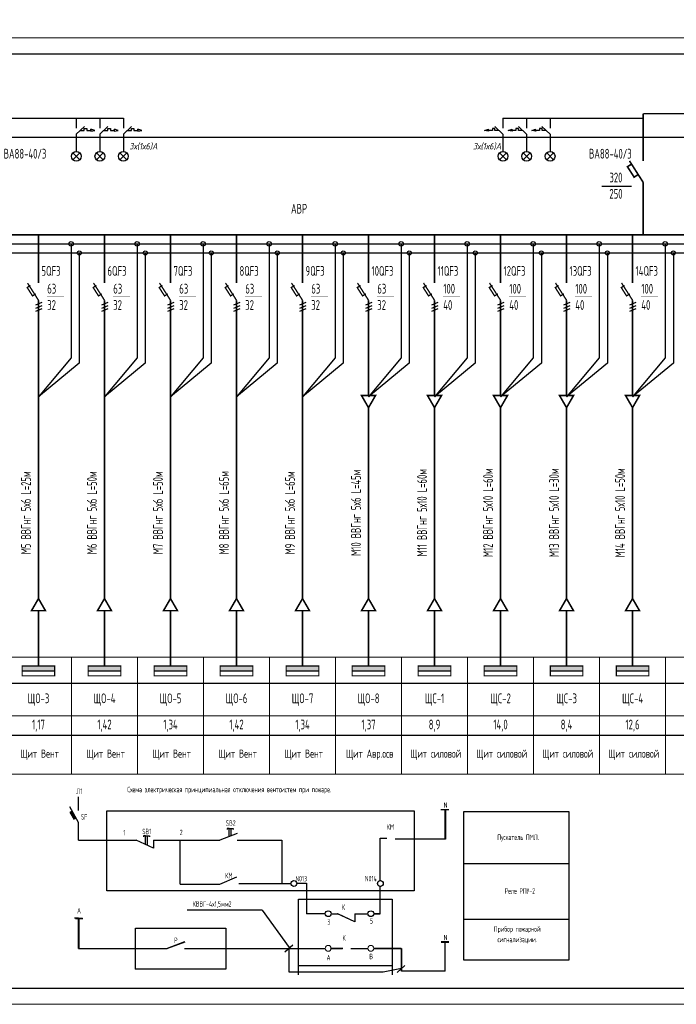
# Model space of a CAD drawing. Header units: millimetres. Extents: x 473009 to 2502882, y 456217 to 1153743.
# Tile 3 of 124: x 554240 to 574425, y 457033 to 487290. Entities that reach past the tile are written whole.
import ezdxf
from ezdxf.enums import TextEntityAlignment as Align

# ---------------------------------------------------------------- set-up
doc = ezdxf.new("R2010")
doc.units = ezdxf.units.MM
for name, color, linetype, lineweight in [('020', 7, 'Continuous', 20), ('STR. Штамп.0', 7, 'Continuous', 20), ('Проектное', 7, 'Continuous', 20), ('разм.АР', 184, 'Continuous', 13), ('Стена', 11, 'Continuous', 40), ('ЭМ', 240, 'Continuous', 20)]:
    doc.layers.add(name, color=color, linetype=linetype, lineweight=lineweight)
for name, color, linetype in [('EKAB', 7, 'Continuous'), ('FORMAT', 150, 'Continuous'), ('формат', 136, 'Continuous')]:
    doc.layers.add(name, color=color, linetype=linetype)
doc.styles.add('SPDS1', font='spds.shx', dxfattribs={"width": 0.8})

# ---------------------------------------------------------------- blocks, each defined once
blk = doc.blocks.new('*U105')
at = {"layer": 'ЭМ', "color": 0, "lineweight": 20, "ltscale": 0.5}
blk.add_lwpolyline([(0, 0), (841, 0), (841, 297), (0, 297)], close=True, dxfattribs=at)
at = {"layer": 'ЭМ', "color": 0, "lineweight": 30, "ltscale": 0.5}
blk.add_lwpolyline([(20, 5), (836, 5), (836, 292), (20, 292)], close=True, dxfattribs=at)
blk = doc.blocks.new('фазы')
at = {"layer": 'Стена', "lineweight": 30, "ltscale": 0.5}
for p, q in [((4052.14, 187.78), (4050.19, 186.95)), ((4052.14, 186.78), (4050.19, 185.95)), ((4052.14, 185.78), (4050.19, 184.95))]:
    blk.add_line(p, q, dxfattribs=at)

msp = doc.modelspace()

# ---------------------------------------------------------------- hatches: boundary and pattern name
msp.add_hatch(color=0).paths.add_polyline_path([(555851.4, 462975.4), (555794.1, 462942.7), (555927.5, 462711.8), (555982.5, 462743.2)])
at = {"layer": '020', "lineweight": 50}
h = msp.add_hatch(color=256, dxfattribs=at)
h.dxf.hatch_style = 1
h.paths.add_polyline_path([(554317.4, 467428), (554317.4, 467278), (555317.4, 467278), (555317.4, 467428)])
h = msp.add_hatch(color=256, dxfattribs=at)
h.dxf.hatch_style = 1
h.paths.add_polyline_path([(556346.5, 467428), (556346.5, 467278), (557346.5, 467278), (557346.5, 467428)])
h = msp.add_hatch(color=256, dxfattribs=at)
h.dxf.hatch_style = 1
h.paths.add_polyline_path([(558375.5, 467428), (558375.5, 467278), (559375.5, 467278), (559375.5, 467428)])
h = msp.add_hatch(color=256, dxfattribs=at)
h.dxf.hatch_style = 1
h.paths.add_polyline_path([(560404.6, 467428), (560404.6, 467278), (561404.6, 467278), (561404.6, 467428)])
h = msp.add_hatch(color=256, dxfattribs=at)
h.dxf.hatch_style = 1
h.paths.add_polyline_path([(562433.7, 467428), (562433.7, 467278), (563433.7, 467278), (563433.7, 467428)])
h = msp.add_hatch(color=256, dxfattribs=at)
h.dxf.hatch_style = 1
h.paths.add_polyline_path([(564462.8, 467428), (564462.8, 467278), (565462.8, 467278), (565462.8, 467428)])
h = msp.add_hatch(color=256, dxfattribs=at)
h.dxf.hatch_style = 1
h.paths.add_polyline_path([(566491.8, 467428), (566491.8, 467278), (567491.8, 467278), (567491.8, 467428)])
h = msp.add_hatch(color=256, dxfattribs=at)
h.dxf.hatch_style = 1
h.paths.add_polyline_path([(568520.9, 467428), (568520.9, 467278), (569520.9, 467278), (569520.9, 467428)])
h = msp.add_hatch(color=256, dxfattribs=at)
h.dxf.hatch_style = 1
h.paths.add_polyline_path([(570550, 467428), (570550, 467278), (571550, 467278), (571550, 467428)])
h = msp.add_hatch(color=256, dxfattribs=at)
h.dxf.hatch_style = 1
h.paths.add_polyline_path([(572579.1, 467428), (572579.1, 467278), (573579.1, 467278), (573579.1, 467428)])

# ---------------------------------------------------------------- linework, layer by layer
at = {"color": 7}
for p, q in [((555979.4, 483768.8), (556230, 484006.2)), ((556104.7, 483887.5), (556225.7, 483887.5)), ((556225.7, 483887.5), (556225.7, 483949.6)), ((556225.7, 483949.6), (556304.8, 483949.6)), ((556304.8, 483949.6), (556304.8, 483887.5)), ((556304.8, 483887.5), (556424.6, 483887.5)), ((556704, 483768.8), (556954.7, 484006.2)), ((556829.4, 483887.5), (556950.3, 483887.5)), ((556950.3, 483887.5), (556950.3, 483949.6)), ((556950.3, 483949.6), (557029.4, 483949.6)), ((557029.4, 483949.6), (557029.4, 483887.5)), ((557029.4, 483887.5), (557149.2, 483887.5)), ((557428.7, 483768.8), (557679.3, 484006.2)), ((557554, 483887.5), (557674.9, 483887.5)), ((557674.9, 483887.5), (557674.9, 483949.6)), ((557674.9, 483949.6), (557754, 483949.6)), ((557754, 483949.6), (557754, 483887.5)), ((557754, 483887.5), (557873.8, 483887.5)), ((568771.4, 483887.5), (568651.6, 483887.5)), ((568850.5, 483949.6), (568771.4, 483949.6)), ((568771.4, 483949.6), (568771.4, 483887.5)), ((569096.8, 483768.8), (568846.1, 484006.2)), ((568850.5, 483887.5), (568850.5, 483949.6)), ((568971.5, 483887.5), (568850.5, 483887.5)), ((569496, 483887.5), (569376.2, 483887.5)), ((569575.1, 483949.6), (569496, 483949.6)), ((569496, 483949.6), (569496, 483887.5)), ((569821.4, 483768.8), (569570.8, 484006.2)), ((569575.1, 483887.5), (569575.1, 483949.6)), ((569696.1, 483887.5), (569575.1, 483887.5)), ((570220.6, 483887.5), (570100.9, 483887.5)), ((570299.7, 483949.6), (570220.6, 483949.6)), ((570220.6, 483949.6), (570220.6, 483887.5)), ((570546, 483768.8), (570295.4, 484006.2)), ((570299.7, 483887.5), (570299.7, 483949.6)), ((570420.7, 483887.5), (570299.7, 483887.5)), ((555979.4, 483768.8), (555979.4, 483242.7)), ((556704, 483768.8), (556704, 483242.7)), ((557428.7, 483768.8), (557428.7, 483242.7)), ((569096.8, 483768.8), (569096.8, 483242.7)), ((569821.4, 483768.8), (569821.4, 483242.7)), ((570546, 483768.8), (570546, 483242.7)), ((555979.4, 483392.7), (555979.4, 483242.7)), ((556704, 483392.7), (556704, 483242.7)), ((557428.7, 483392.7), (557428.7, 483242.7)), ((569096.8, 483392.7), (569096.8, 483242.7)), ((569821.4, 483392.7), (569821.4, 483242.7)), ((570546, 483392.7), (570546, 483242.7)), ((555873.3, 483198.7), (556085.5, 482986.6)), ((555873.3, 482986.6), (556085.5, 483198.7)), ((556598, 483198.7), (556810.1, 482986.6)), ((556598, 482986.6), (556810.1, 483198.7)), ((557322.6, 483198.7), (557534.7, 482986.6)), ((557322.6, 482986.6), (557534.7, 483198.7)), ((568990.7, 483198.7), (569202.8, 482986.6)), ((568990.7, 482986.6), (569202.8, 483198.7)), ((569715.3, 483198.7), (569927.5, 482986.6)), ((569715.3, 482986.6), (569927.5, 483198.7)), ((570439.9, 483198.7), (570652.1, 482986.6)), ((570439.9, 482986.6), (570652.1, 483198.7))]:
    msp.add_line(p, q, dxfattribs=at)
at = {"color": 0}
for p, q in [((556051.9, 462992.6), (556051.9, 463409)), ((556051.3, 462621.3), (555781.9, 463098.5)), ((555794.1, 462942.7), (555852, 462975.8)), ((555927.5, 462711.8), (555794.1, 462942.7)), ((556921.7, 462974.8), (566368, 462974.8)), ((556921.7, 460522.3), (556921.7, 462974.8)), ((556921.7, 462974.8), (566368, 462974.8)), ((556921.7, 462974.8), (566368, 462974.8)), ((556921.7, 462974.8), (566368, 462974.8)), ((566368, 462974.8), (566368, 460522.3)), ((567190, 463015.2), (567412.3, 463015.2)), ((567429.2, 463014), (567192.4, 463014)), ((567429.2, 463014), (567192.4, 463014)), ((567429.2, 463014), (567192.4, 463014)), ((567429.2, 463014), (567192.4, 463014)), ((567314.8, 462120.2), (567314.8, 463014)), ((567314.8, 462120.2), (567314.8, 463014)), ((567314.8, 462120.2), (567314.8, 463014)), ((567314.8, 462120.2), (567314.8, 463014)), ((567327.7, 463000.8), (567327.7, 462112.9)), ((556051.3, 462082), (556051.3, 462621.3)), ((560678.4, 462435.9), (560616.6, 462435.9)), ((560616.6, 462435.9), (560616.6, 462407.6)), ((560678.4, 462435.9), (560616.6, 462435.9)), ((560616.6, 462435.9), (560616.6, 462407.6)), ((560678.4, 462435.9), (560616.6, 462435.9)), ((560616.6, 462435.9), (560616.6, 462407.6)), ((560678.4, 462435.9), (560616.6, 462435.9)), ((560616.6, 462435.9), (560616.6, 462407.6)), ((560672.7, 462435.9), (560803.4, 462435.9)), ((560672.7, 462435.9), (560803.4, 462435.9)), ((560672.7, 462435.9), (560803.4, 462435.9)), ((560672.7, 462435.9), (560803.4, 462435.9)), ((560680.1, 462189.8), (560680.1, 462435.9)), ((560680.1, 462189.8), (560680.1, 462435.9)), ((560680.1, 462189.8), (560680.1, 462435.9)), ((560680.1, 462189.8), (560680.1, 462435.9)), ((560741.7, 462212.8), (560741.7, 462435.9)), ((560741.7, 462212.8), (560741.7, 462435.9)), ((560741.7, 462212.8), (560741.7, 462435.9)), ((560741.7, 462212.8), (560741.7, 462435.9)), ((560803.4, 462435.9), (560803.4, 462407.6)), ((560803.4, 462435.9), (560803.4, 462407.6)), ((560803.4, 462435.9), (560803.4, 462407.6)), ((560803.4, 462435.9), (560803.4, 462407.6)), ((556051.3, 462082), (557819.9, 462082)), ((558354.9, 461826.9), (557819.9, 462082)), ((558045.3, 462206.2), (558045.3, 462177.9)), ((558107, 462206.2), (558045.3, 462206.2)), ((558045.3, 462206.2), (558045.3, 462177.9)), ((558107, 462206.2), (558045.3, 462206.2)), ((558045.3, 462206.2), (558045.3, 462177.9)), ((558107, 462206.2), (558045.3, 462206.2)), ((558045.3, 462206.2), (558045.3, 462177.9)), ((558107, 462206.2), (558045.3, 462206.2)), ((558101.3, 462206.2), (558232.1, 462206.2)), ((558101.3, 462206.2), (558232.1, 462206.2)), ((558101.3, 462206.2), (558232.1, 462206.2)), ((558101.3, 462206.2), (558232.1, 462206.2)), ((558108.7, 461944.3), (558108.7, 462206.2)), ((558108.7, 461944.3), (558108.7, 462206.2)), ((558108.7, 461944.3), (558108.7, 462206.2)), ((558108.7, 461944.3), (558108.7, 462206.2)), ((558170.3, 461914.9), (558170.3, 462206.2)), ((558170.3, 461914.9), (558170.3, 462206.2)), ((558170.3, 461914.9), (558170.3, 462206.2)), ((558170.3, 461914.9), (558170.3, 462206.2)), ((558232.1, 462206.2), (558232.1, 462177.9)), ((558232.1, 462206.2), (558232.1, 462177.9)), ((558232.1, 462206.2), (558232.1, 462177.9)), ((558232.1, 462206.2), (558232.1, 462177.9)), ((558354.9, 462082), (558354.9, 461826.9)), ((558354.9, 462082), (560391.3, 462082)), ((559177.2, 460752.1), (559177.2, 462082)), ((559177.2, 460752.1), (559177.2, 462082)), ((559177.2, 460728.6), (559177.2, 462082)), ((560926.2, 462281.6), (560391.3, 462082)), ((560926.2, 462082), (562296.6, 462082)), ((562296.6, 462082), (562296.6, 460745.7)), ((565320.5, 460835.8), (565320.5, 462138.3)), ((565320.5, 462138.3), (565526.6, 462138.3)), ((565320.5, 460835.8), (565320.5, 462138.3)), ((565320.5, 462138.3), (565526.6, 462138.3)), ((565320.5, 460835.8), (565320.5, 462138.3)), ((565320.5, 462138.3), (565526.6, 462138.3)), ((565320.5, 460835.8), (565320.5, 462138.3)), ((565320.5, 462138.3), (565526.6, 462138.3)), ((565782.4, 462120.2), (567314.8, 462120.2)), ((565782.4, 462120.2), (567314.8, 462120.2)), ((565782.4, 462120.2), (567314.8, 462120.2)), ((565782.4, 462120.2), (567314.8, 462120.2)), ((567327.7, 462112.9), (565806.4, 462112.9)), ((560395.2, 460728.6), (560912.6, 460955.5)), ((566368, 460522.3), (556921.7, 460522.3)), ((559177.2, 460728.6), (560395.2, 460728.6)), ((560980.4, 460745.7), (562579.7, 460745.7)), ((562759.5, 460752.1), (563054, 460752.1)), ((562759.5, 460752.1), (563054, 460752.1)), ((562759.5, 460752.1), (563054, 460752.1)), ((562759.5, 460752.1), (563054, 460752.1)), ((563054, 460752.1), (563054, 459817.2)), ((565320.5, 459817.2), (565320.5, 460656.3)), ((565320.5, 459817.2), (565320.5, 460656.3)), ((562810.4, 460268.2), (565693.2, 460268.2)), ((562810.4, 457935.3), (562810.4, 460268.2)), ((562810.4, 460268.2), (565693.2, 460268.2)), ((562810.4, 457935.3), (562810.4, 460268.2)), ((562810.4, 460268.2), (565693.2, 460268.2)), ((562810.4, 457935.3), (562810.4, 460268.2)), ((562810.4, 460268.2), (565693.2, 460268.2)), ((562810.4, 457935.3), (562810.4, 460268.2)), ((565693.2, 460268.2), (565693.2, 457935.3)), ((565693.2, 460268.2), (565693.2, 457935.3)), ((565693.2, 460268.2), (565693.2, 457935.3)), ((565693.2, 460268.2), (565693.2, 457935.3)), ((561695.1, 459921.6), (559390.5, 459921.6)), ((561695.1, 459921.6), (559390.5, 459921.6)), ((561695.1, 459921.6), (562526.1, 458774.9)), ((561695.1, 459921.6), (562526.1, 458774.9)), ((556051.3, 459680), (555928.8, 459680)), ((556051.3, 459680), (555928.8, 459680)), ((556051.3, 459680), (555928.8, 459680)), ((556051.3, 459680), (555928.8, 459680)), ((555954.5, 459673), (556176.7, 459673)), ((556051.3, 458748.7), (556051.3, 459680)), ((556051.3, 459680), (556173.8, 459680)), ((556051.3, 458748.7), (556051.3, 459680)), ((556051.3, 459680), (556173.8, 459680)), ((556051.3, 458748.7), (556051.3, 459680)), ((556051.3, 459680), (556173.8, 459680)), ((556051.3, 458748.7), (556051.3, 459680)), ((556051.3, 459680), (556173.8, 459680)), ((556057, 459638.8), (556057, 458751)), ((563633.8, 459817.2), (563054, 459817.2)), ((563633.8, 459817.2), (563054, 459817.2)), ((563633.8, 459817.2), (563054, 459817.2)), ((563633.8, 459817.2), (563054, 459817.2)), ((563813.8, 459817.2), (564010.3, 459817.2)), ((563813.8, 459817.2), (564010.3, 459817.2)), ((563813.8, 459817.2), (564010.3, 459817.2)), ((563813.8, 459817.2), (564010.3, 459817.2)), ((563826.1, 459811.5), (564039.6, 459811.5)), ((564545.2, 459567.9), (564010.3, 459817.2)), ((564545.2, 459567.9), (564010.3, 459817.2)), ((564545.2, 459567.9), (564010.3, 459817.2)), ((564544.7, 459569.6), (564023.9, 459812.8)), ((564545.2, 459817.2), (564944, 459817.2)), ((564545.2, 459817.2), (564545.2, 459567.9)), ((564545.2, 459817.2), (564944, 459817.2)), ((564545.2, 459817.2), (564545.2, 459567.9)), ((564545.2, 459817.2), (564944, 459817.2)), ((564545.2, 459817.2), (564545.2, 459567.9)), ((564545.2, 459817.2), (564944, 459817.2)), ((564545.2, 459817.2), (564545.2, 459567.9)), ((564558.1, 459811.5), (564939.4, 459811.5)), ((565124, 459817.2), (565320.5, 459817.2)), ((565124, 459817.2), (565320.5, 459817.2)), ((565124, 459817.2), (565320.5, 459817.2)), ((565124, 459817.2), (565320.5, 459817.2)), ((565124.1, 459822.2), (565320.6, 459822.2)), ((557800.1, 458108.2), (557800.1, 459369)), ((557800.1, 459369), (560571.7, 459369)), ((560571.7, 459369), (560580.2, 459369)), ((560580.2, 459369), (560580.2, 458108.2)), ((556051.3, 458748.7), (558770, 458748.7)), ((556051.3, 458748.7), (558770, 458748.7)), ((556051.3, 458748.7), (558770, 458748.7)), ((556051.3, 458748.7), (558770, 458748.7)), ((556057, 458751), (558757.8, 458751)), ((559305, 458948.2), (558770, 458748.7)), ((559305, 458948.2), (558770, 458748.7)), ((559305, 458948.2), (558770, 458748.7)), ((559305, 458948.2), (558770, 458748.7)), ((558789.5, 458758.8), (559323.6, 458952.8)), ((559305, 458748.7), (559883.8, 458748.7)), ((559305, 458748.7), (559883.8, 458748.7)), ((559305, 458748.7), (559883.8, 458748.7)), ((559305, 458748.7), (559883.8, 458748.7)), ((559339, 458751), (563612.4, 458751)), ((559883.8, 458748.7), (563633.8, 458753.1)), ((559883.8, 458748.7), (563633.8, 458753.1)), ((559883.8, 458748.7), (563633.8, 458753.1)), ((559883.8, 458748.7), (563633.8, 458753.1)), ((562636.8, 458852.3), (562391.8, 458637.2)), ((562636.8, 458852.3), (562391.8, 458637.2)), ((562636.8, 458852.3), (562391.8, 458637.2)), ((562636.8, 458852.3), (562391.8, 458637.2)), ((562526.1, 458021.8), (562526.1, 458774.9)), ((562526.1, 458021.8), (562526.1, 458774.9)), ((562526.1, 458021.8), (562526.1, 458774.9)), ((562526.1, 458021.8), (562526.1, 458774.9)), ((563798.8, 458756.1), (564171.6, 458756.1)), ((563813.8, 458753.5), (564166.3, 458753.5)), ((563813.8, 458753.5), (564166.3, 458753.5)), ((563813.8, 458753.5), (564166.3, 458753.5)), ((563813.8, 458753.5), (564166.3, 458753.5)), ((564422.1, 458753.5), (564944, 458753.5)), ((564422.1, 458753.5), (564944, 458753.5)), ((564422.1, 458753.5), (564944, 458753.5)), ((564422.1, 458753.5), (564944, 458753.5)), ((564425.8, 458747.6), (564942.6, 458747.6)), ((565124, 458753.5), (565973.7, 458753.5)), ((565124, 458753.5), (565973.7, 458753.5)), ((565124, 458753.5), (565973.7, 458753.5)), ((565124, 458753.5), (565973.7, 458753.5)), ((565133.8, 458755.2), (565964.1, 458755.2)), ((565972.6, 458052.7), (565972.6, 458746.7)), ((565973.7, 458753.5), (565973.7, 458057.3)), ((565973.7, 458753.5), (565973.7, 458057.3)), ((565973.7, 458753.5), (565973.7, 458057.3)), ((565973.7, 458753.5), (565973.7, 458057.3)), ((567429.2, 458951.1), (567192.4, 458951.1)), ((567429.2, 458951.1), (567192.4, 458951.1)), ((567429.2, 458951.1), (567192.4, 458951.1)), ((567429.2, 458951.1), (567192.4, 458951.1)), ((567192.6, 458941.3), (567429.9, 458941.3)), ((567311.3, 458941.3), (567311.3, 458052.7)), ((567314.8, 458057.3), (567314.8, 458951.1)), ((567314.8, 458057.3), (567314.8, 458951.1)), ((567314.8, 458057.3), (567314.8, 458951.1)), ((567314.8, 458057.3), (567314.8, 458951.1)), ((560580.2, 458108.2), (557787.1, 458108.2)), ((565693.2, 458215.7), (562810.4, 458215.7)), ((565693.2, 458215.7), (562810.4, 458215.7)), ((565693.2, 458215.7), (562810.4, 458215.7)), ((565693.2, 458215.7), (562810.4, 458215.7)), ((565973.7, 458132.5), (565408.8, 458021.8)), ((565973.7, 458132.5), (565408.8, 458021.8)), ((565973.7, 458132.5), (565408.8, 458021.8)), ((565973.7, 458132.5), (565408.8, 458021.8)), ((566084.4, 458229.7), (565839.4, 458014.5)), ((566084.4, 458229.7), (565839.4, 458014.5)), ((566084.4, 458229.7), (565839.4, 458014.5)), ((566084.4, 458229.7), (565839.4, 458014.5)), ((565408.8, 458021.8), (562526.1, 458021.8)), ((565408.8, 458021.8), (562526.1, 458021.8)), ((565408.8, 458021.8), (562526.1, 458021.8)), ((565408.8, 458021.8), (562526.1, 458021.8)), ((567311.3, 458052.7), (565972.6, 458052.7)), ((565973.7, 458057.3), (567314.8, 458057.3)), ((565973.7, 458057.3), (567314.8, 458057.3)), ((565973.7, 458057.3), (567314.8, 458057.3)), ((565973.7, 458057.3), (567314.8, 458057.3))]:
    msp.add_line(p, q, dxfattribs=at)
at = {"color": 0, "ltscale": 300}
msp.add_line((567882.2, 462943.2), (567882.2, 458397.8), dxfattribs=at)
at = {"color": 0, "lineweight": -3, "ltscale": 300}
for p, q in [((571132.2, 462943.2), (567882.2, 462943.2)), ((571132.2, 458397.8), (571132.2, 462943.2)), ((571132.2, 461348.9), (567882.2, 461348.9)), ((571132.2, 461348.9), (567882.2, 461348.9)), ((571132.2, 461348.9), (567882.2, 461348.9)), ((571132.2, 461348.9), (567882.2, 461348.9)), ((571132.2, 459638.4), (567882.2, 459638.4)), ((571132.2, 459638.4), (567882.2, 459638.4)), ((571132.2, 459638.4), (567882.2, 459638.4)), ((571132.2, 459638.4), (567882.2, 459638.4)), ((567882.2, 458397.8), (571132.2, 458397.8)), ((567882.2, 458397.8), (571132.2, 458397.8)), ((567882.2, 458397.8), (571132.2, 458397.8)), ((567882.2, 458397.8), (571132.2, 458397.8))]:
    msp.add_line(p, q, dxfattribs=at)
at = {"color": 7}
for centre in [(555979.4, 483092.7), (556704, 483092.7), (557428.7, 483092.7), (569096.8, 483092.7), (569821.4, 483092.7), (570546, 483092.7)]:
    msp.add_circle(centre, 150, dxfattribs=at)
at = {"color": 0}
for centre in [(562669.7, 460746.1), (565327.3, 460746.1), (563723.8, 459817.2), (563723.8, 459817.2), (563723.8, 459817.2), (563723.8, 459817.2), (565034, 459817.2), (565034, 459817.2), (565034, 459817.2), (565034, 459817.2), (565034, 459817.2), (565034, 459817.2), (565034, 459817.2), (565034, 459817.2)]:
    msp.add_circle(centre, 90, dxfattribs=at)
at = {"layer": 'EKAB', "color": 7}
for p, q in [((556424.6, 483891.4), (556424.1, 483860.9)), ((556424.1, 483860.9), (556545.4, 483889.2)), ((556424.6, 483891.1), (556425.4, 483921.5)), ((556545.4, 483889.2), (556425.4, 483921.5)), ((557149.2, 483891.4), (557148.7, 483860.9)), ((557148.7, 483860.9), (557270, 483889.2)), ((557149.2, 483891.1), (557150.1, 483921.5)), ((557270, 483889.2), (557150.1, 483921.5)), ((557873.9, 483891.4), (557873.3, 483860.9)), ((557873.3, 483860.9), (557994.6, 483889.2)), ((557873.9, 483891.1), (557874.7, 483921.5)), ((557994.6, 483889.2), (557874.7, 483921.5)), ((568530.8, 483889.2), (568650.7, 483921.5)), ((568652.1, 483860.9), (568530.8, 483889.2)), ((568651.6, 483891.1), (568650.7, 483921.5)), ((568651.6, 483891.4), (568652.1, 483860.9)), ((569255.4, 483889.2), (569375.4, 483921.5)), ((569376.7, 483860.9), (569255.4, 483889.2)), ((569376.2, 483891.1), (569375.4, 483921.5)), ((569376.2, 483891.4), (569376.7, 483860.9)), ((569980.1, 483889.2), (570100, 483921.5)), ((570101.4, 483860.9), (569980.1, 483889.2)), ((570100.8, 483891.1), (570100, 483921.5)), ((570100.8, 483891.4), (570101.4, 483860.9))]:
    msp.add_line(p, q, dxfattribs=at)
at = {"layer": 'FORMAT', "color": 0, "lineweight": 25, "ltscale": 2}
for p, q in [((553117.3, 484267.7), (557428.7, 484267.7)), ((555979.4, 484267.7), (555979.4, 483954.7)), ((556704, 484267.7), (556704, 483954.7)), ((557428.7, 484267.7), (557428.7, 483954.7)), ((569096.8, 484267.7), (569096.8, 483954.7)), ((569096.8, 484267.7), (573408.1, 484267.7)), ((569821.4, 484267.7), (569821.4, 483954.7)), ((570546, 484267.7), (570546, 483954.7)), ((572138.9, 482171), (573044.5, 482171)), ((545950.3, 480398.8), (587269.4, 480398.8)), ((555820.8, 480398.8), (555820.8, 476895.3)), ((557849.9, 480398.8), (557849.9, 476895.3)), ((559879, 480398.8), (559879, 476895.3)), ((561908, 480398.8), (561908, 476895.3)), ((563937.1, 480398.8), (563937.1, 476895.3)), ((565966.2, 480398.8), (565966.2, 476895.3)), ((567995.3, 480398.8), (567995.3, 476895.3)), ((570024.3, 480398.8), (570024.3, 476895.3)), ((572053.4, 480398.8), (572053.4, 476895.3)), ((574082.5, 480398.8), (574082.5, 476895.3)), ((545950.3, 480121.7), (587269.4, 480121.7)), ((556071.9, 480121.7), (556071.9, 476736.6)), ((558101, 480121.7), (558101, 476736.6)), ((560130.1, 480121.7), (560130.1, 476736.6)), ((562159.2, 480121.7), (562159.2, 476736.6)), ((564188.2, 480121.7), (564188.2, 476736.6)), ((566217.3, 480121.7), (566217.3, 476736.6)), ((568246.4, 480121.7), (568246.4, 476736.6)), ((570275.5, 480121.7), (570275.5, 476736.6)), ((572304.5, 480121.7), (572304.5, 476736.6)), ((574333.6, 480121.7), (574333.6, 476736.6)), ((555820.8, 476895.3), (554815.9, 475705.9)), ((557849.9, 476895.3), (556845, 475705.9)), ((559879, 476895.3), (558874.1, 475705.9)), ((561908, 476895.3), (560903.2, 475705.9)), ((563937.1, 476895.3), (562932.2, 475705.9)), ((565966.2, 476895.3), (564961.3, 475705.9)), ((567995.3, 476895.3), (566990.4, 475705.9)), ((570024.3, 476895.3), (569019.5, 475705.9)), ((572053.4, 476895.3), (571048.5, 475705.9)), ((574082.5, 476895.3), (573077.6, 475705.9)), ((556071.9, 476736.6), (554815.9, 475705.9)), ((558101, 476736.6), (556845, 475705.9)), ((560130.1, 476736.6), (558874.1, 475705.9)), ((562159.2, 476736.6), (560903.2, 475705.9)), ((564188.2, 476736.6), (562932.2, 475705.9)), ((566217.3, 476736.6), (564961.3, 475705.9)), ((568246.4, 476736.6), (566990.4, 475705.9)), ((570275.5, 476736.6), (569019.5, 475705.9)), ((572304.5, 476736.6), (571048.5, 475705.9)), ((574333.6, 476736.6), (573077.6, 475705.9))]:
    msp.add_line(p, q, dxfattribs=at)
for points, const_width in [([(573408.1, 484403.4), (573408.1, 482947)], 50), ([(577172.8, 484403.4), (573408.1, 484403.4)], 40), ([(599486.1, 483379.3), (599486.1, 483675.2), (553117.3, 483675.2)], 50), ([(573409.1, 482287.6), (572984.2, 482952)], 50), ([(573047.9, 482852.5), (572922.5, 482772.2), (573127.8, 482451.1), (573253.3, 482531.3)], 50), ([(573408.1, 482289.3), (573408.1, 480675.9)], 50), ([(545950.3, 480675.9), (587206.7, 480675.9)], 50), ([(554819.9, 480675.9), (554819.9, 479196.6)], 50), ([(556848.9, 480675.9), (556848.9, 479196.6)], 50), ([(558878, 480675.9), (558878, 479196.6)], 50), ([(560907.1, 480675.9), (560907.1, 479196.6)], 50), ([(562936.2, 480675.9), (562936.2, 479196.6)], 50), ([(564965.2, 480675.9), (564965.2, 479196.6)], 50), ([(566994.3, 480675.9), (566994.3, 479196.6)], 50), ([(569023.4, 480675.9), (569023.4, 479196.6)], 50), ([(571052.5, 480675.9), (571052.5, 479196.6)], 50), ([(573081.5, 480675.9), (573081.5, 479196.6)], 50), ([(554570.9, 479123.2), (554470.5, 479059), (554634.8, 478802.1), (554735.2, 478866.3)], 40), ([(554820.2, 478665.1), (554480.3, 479196.6)], 40), ([(556600, 479123.2), (556499.6, 479059), (556663.9, 478802.1), (556764.3, 478866.3)], 40), ([(556847.9, 478667.6), (556508, 479199.1)], 40), ([(558629, 479123.2), (558528.7, 479059), (558693, 478802.1), (558793.3, 478866.3)], 40), ([(558877, 478667.6), (558537, 479199.1)], 40), ([(560658.1, 479123.2), (560557.7, 479059), (560722, 478802.1), (560822.4, 478866.3)], 40), ([(560906, 478667.6), (560566.1, 479199.1)], 40), ([(562687.2, 479123.2), (562586.8, 479059), (562751.1, 478802.1), (562851.5, 478866.3)], 40), ([(562935.1, 478667.6), (562595.2, 479199.1)], 40), ([(564716.3, 479123.2), (564615.9, 479059), (564780.2, 478802.1), (564880.6, 478866.3)], 40), ([(564964.2, 478667.6), (564624.3, 479199.1)], 40), ([(566745.3, 479123.2), (566645, 479059), (566809.3, 478802.1), (566909.6, 478866.3)], 40), ([(566993.3, 478667.6), (566653.3, 479199.1)], 40), ([(568774.4, 479123.2), (568674, 479059), (568838.3, 478802.1), (568938.7, 478866.3)], 40), ([(569022.3, 478667.6), (568682.4, 479199.1)], 40), ([(570803.5, 479123.2), (570703.1, 479059), (570867.4, 478802.1), (570967.8, 478866.3)], 40), ([(571051.4, 478667.6), (570711.5, 479199.1)], 40), ([(572832.6, 479123.2), (572732.2, 479059), (572896.5, 478802.1), (572996.9, 478866.3)], 40), ([(573080.5, 478667.6), (572740.6, 479199.1)], 40), ([(555075.1, 478771.7), (555603.2, 478771.7)], 10), ([(557104.2, 478771.7), (557632.3, 478771.7)], 10), ([(559133.2, 478771.7), (559661.4, 478771.7)], 10), ([(561162.3, 478771.7), (561690.5, 478771.7)], 10), ([(563191.4, 478771.7), (563719.5, 478771.7)], 10), ([(565220.5, 478771.7), (565748.6, 478771.7)], 10), ([(567249.5, 478771.7), (567777.7, 478771.7)], 10), ([(569278.6, 478771.7), (569806.8, 478771.7)], 10), ([(571307.7, 478771.7), (571835.8, 478771.7)], 10), ([(573336.8, 478771.7), (573864.9, 478771.7)], 10)]:
    msp.add_lwpolyline(points, dxfattribs=dict(at, const_width=const_width))
at = {"layer": 'FORMAT', "color": 7, "lineweight": 25, "ltscale": 2, "const_width": 50}
for points in [[(554818.8, 478667.3), (554818.8, 469498.2)], [(556846.5, 478669.8), (556846.5, 469500.7)], [(558875.5, 478669.8), (558875.5, 469500.7)], [(560904.6, 478669.8), (560904.6, 469500.7)], [(562933.7, 478669.8), (562933.7, 469500.7)], [(564962.8, 478669.8), (564962.8, 475735)], [(566991.8, 478669.8), (566991.8, 475735)], [(569020.9, 478669.8), (569020.9, 475735)], [(571050, 478669.8), (571050, 475735)], [(573079.1, 478669.8), (573079.1, 475735)], [(564962.8, 475368.8), (564962.8, 469500.7)], [(566991.8, 475368.8), (566991.8, 469500.7)], [(569020.9, 475368.8), (569020.9, 469500.7)], [(571050, 475368.8), (571050, 469500.7)], [(573079.1, 475368.8), (573079.1, 469500.7)], [(554818.8, 474377.3), (554818.8, 469498.2)], [(556846.5, 474379.8), (556846.5, 469500.7)], [(558875.5, 474379.8), (558875.5, 469500.7)], [(560904.6, 474379.8), (560904.6, 469500.7)], [(562933.7, 474379.8), (562933.7, 469500.7)], [(554817.4, 469129.3), (554817.4, 467428)], [(556846.5, 469129.3), (556846.5, 467428)], [(558875.5, 469129.3), (558875.5, 467428)], [(560904.6, 469129.3), (560904.6, 467428)], [(562933.7, 469129.3), (562933.7, 467428)], [(564962.8, 469129.3), (564962.8, 467428)], [(566991.8, 469129.3), (566991.8, 467428)], [(569020.9, 469129.3), (569020.9, 467428)], [(571050, 469129.3), (571050, 467428)], [(573079.1, 469129.3), (573079.1, 467428)]]:
    msp.add_lwpolyline(points, dxfattribs=at)
at = {"layer": 'FORMAT', "color": 0, "lineweight": 25, "ltscale": 2, "const_width": 50}
for points in [[(564962.8, 475368.8), (565177.2, 475740.1), (564748.3, 475740.1)], [(566991.8, 475368.8), (567206.2, 475740.1), (566777.4, 475740.1)], [(569020.9, 475368.8), (569235.3, 475740.1), (568806.5, 475740.1)], [(571050, 475368.8), (571264.4, 475740.1), (570835.6, 475740.1)], [(573079.1, 475368.8), (573293.5, 475740.1), (572864.6, 475740.1)], [(554817.4, 469500.7), (554603, 469129.3), (555031.8, 469129.3)], [(556846.5, 469500.7), (556632, 469129.3), (557060.9, 469129.3)], [(558875.5, 469500.7), (558661.1, 469129.3), (559089.9, 469129.3)], [(560904.6, 469500.7), (560690.2, 469129.3), (561119, 469129.3)], [(562933.7, 469500.7), (562719.3, 469129.3), (563148.1, 469129.3)], [(564962.8, 469500.7), (564748.3, 469129.3), (565177.2, 469129.3)], [(566991.8, 469500.7), (566777.4, 469129.3), (567206.2, 469129.3)], [(569020.9, 469500.7), (568806.5, 469129.3), (569235.3, 469129.3)], [(571050, 469500.7), (570835.6, 469129.3), (571264.4, 469129.3)], [(573079.1, 469500.7), (572864.6, 469129.3), (573293.5, 469129.3)]]:
    msp.add_lwpolyline(points, close=True, dxfattribs=at)
at = {"layer": 'FORMAT', "color": 0, "lineweight": 25, "ltscale": 2}
for centre, radius in [((555820.8, 480401), 68.8), ((556071.9, 480123.9), 61.1), ((557849.9, 480401), 68.8), ((558101, 480123.9), 61.1), ((559879, 480401), 68.8), ((560130.1, 480123.9), 61.1), ((561908, 480401), 68.8), ((562159.2, 480123.9), 61.1), ((563937.1, 480401), 68.8), ((564188.2, 480123.9), 61.1), ((565966.2, 480401), 68.8), ((566217.3, 480123.9), 61.1), ((567995.3, 480401), 68.8), ((568246.4, 480123.9), 61.1), ((570024.3, 480401), 68.8), ((570275.5, 480123.9), 61.1), ((572053.4, 480401), 68.8), ((572304.5, 480123.9), 61.1), ((574082.5, 480401), 68.8), ((574333.6, 480123.9), 61.1)]:
    msp.add_circle(centre, radius, dxfattribs=at)
at = {"layer": 'STR. Штамп.0', "color": 0}
for centre in [(563723.8, 458753.5), (563723.8, 458753.5), (563723.8, 458753.5), (563723.8, 458753.5), (565034, 458753.5), (565034, 458753.5), (565034, 458753.5), (565034, 458753.5), (565034, 458753.5), (565034, 458753.5), (565034, 458753.5), (565034, 458753.5)]:
    msp.add_circle(centre, 90, dxfattribs=at)
at = {"layer": 'Проектное', "color": 0, "lineweight": 25, "ltscale": 2, "const_width": 35}
for points in [[(538982.4, 464106.7), (582414.1, 464106.7), (582414.1, 467702.9), (538982.4, 467702.9)], [(555831.9, 464106.7), (555831.9, 467702.9)], [(557861, 464106.7), (557861, 467702.9)], [(559890.1, 464106.7), (559890.1, 467702.9)], [(561919.1, 464106.7), (561919.1, 467702.9)], [(563948.2, 464106.7), (563948.2, 467702.9)], [(565977.3, 464106.7), (565977.3, 467702.9)], [(565977.3, 464106.7), (565977.3, 467702.9)], [(568006.4, 464106.7), (568006.4, 467702.9)], [(568006.4, 464106.7), (568006.4, 467702.9)], [(570035.4, 464106.7), (570035.4, 467702.9)], [(570035.4, 464106.7), (570035.4, 467702.9)], [(572064.5, 464106.7), (572064.5, 467702.9)], [(574093.6, 464106.7), (574093.6, 467702.9)], [(538967.1, 466895.2), (586472.2, 466895.2)], [(538967.1, 465895.2), (586472.2, 465895.2)], [(538967.1, 465299.1), (586472.2, 465299.1)]]:
    msp.add_lwpolyline(points, dxfattribs=at)
at = {"layer": 'разм.АР', "color": 0, "ltscale": 2, "const_width": 35}
for points in [[(555317.4, 467428), (555317.4, 467128), (554317.4, 467128), (554317.4, 467428)], [(557346.5, 467428), (557346.5, 467128), (556346.5, 467128), (556346.5, 467428)], [(559375.5, 467428), (559375.5, 467128), (558375.5, 467128), (558375.5, 467428)], [(561404.6, 467428), (561404.6, 467128), (560404.6, 467128), (560404.6, 467428)], [(563433.7, 467428), (563433.7, 467128), (562433.7, 467128), (562433.7, 467428)], [(565462.8, 467428), (565462.8, 467128), (564462.8, 467128), (564462.8, 467428)], [(567491.8, 467428), (567491.8, 467128), (566491.8, 467128), (566491.8, 467428)], [(569520.9, 467428), (569520.9, 467128), (568520.9, 467128), (568520.9, 467428)], [(571550, 467428), (571550, 467128), (570550, 467128), (570550, 467428)], [(573579.1, 467428), (573579.1, 467128), (572579.1, 467128), (572579.1, 467428)]]:
    msp.add_lwpolyline(points, close=True, dxfattribs=at)
for points in [[(555317.4, 467278), (554317.4, 467278)], [(557346.5, 467278), (556346.5, 467278)], [(559375.5, 467278), (558375.5, 467278)], [(561404.6, 467278), (560404.6, 467278)], [(563433.7, 467278), (562433.7, 467278)], [(565462.8, 467278), (564462.8, 467278)], [(567491.8, 467278), (566491.8, 467278)], [(569520.9, 467278), (568520.9, 467278)], [(571550, 467278), (570550, 467278)], [(573579.1, 467278), (572579.1, 467278)]]:
    msp.add_lwpolyline(points, dxfattribs=at)

# ---------------------------------------------------------------- block references
at = {"layer": 'Стена', "color": 0, "lineweight": 25, "xscale": 100, "yscale": 100, "zscale": 100}
for p in [(149703.4, 459823.8), (151732.5, 459823.8), (153761.5, 459823.8), (155790.6, 459823.8), (157819.7, 459823.8), (159848.8, 459823.8), (161877.8, 459823.8), (163906.9, 459823.8), (165936, 459823.8), (167965.1, 459823.8)]:
    msp.add_blockref('фазы', p, dxfattribs=at)
at = {"layer": 'формат', "color": 0, "xscale": 100, "yscale": 100, "zscale": 100}
msp.add_blockref('*U105', (534012.4, 457033.4), dxfattribs=at)

# ---------------------------------------------------------------- texts
at = {"color": 0, "style": 'SPDS1', "width": 0.8}
for s, height, p in [('Л1', 166.67, (555982, 463580.8)), ('SF', 166.67, (556120.2, 462794.5)), ('SB2', 166.67, (560576.1, 462601.7)), ('SB1', 166.67, (558007.2, 462344.2)), ('2', 166.7, (559159.3, 462315.1)), ('КМ', 166.67, (565523.2, 462484.3)), ('КМ', 166.67, (560556.7, 460991.7)), ('Р', 166.7, (558986.7, 458999.2))]:
    msp.add_text(s, height=height, dxfattribs=at).set_placement(p, align=Align.MIDDLE_LEFT)
msp.add_text('КВВГ-4х1,5мм2', height=166.667, dxfattribs=at).set_placement((559559.3, 460034.7))
at = {"color": 7, "ltscale": 2, "insert": (513015.9, 476034.8), "char_height": 250, "width": 17719.705, "attachment_point": 4, "line_spacing_factor": 1.44, "style": 'SPDS1'}
msp.add_mtext('\\pi7954.85267;{\\L\\C256;Общие данные\\P\\pi0;\\l    1.Настоящий проект электроосвещения и электрооборудования здания выполнен на основании следующих исходных данных разделов: АР, ОВ, ОС, ТХ. \\PВРУ-1- Ру =116,2кВт; \\P             Рр =98,7кВт.\\P    2.Проектом предусмотрено рабочее (общее, местное) ремонтное и аварийное освещение.\\P    3.Общее рабочее освещение предусматривается стационарными светодиодными светильниками. Выбор типа светильников производился в соответствии с назначением помещений, характеристикой среды и требованиями архитектурного оформления.\\P   4.Освещенность помещений принята согласно нормам и правилам КМК2.01.05-98.\\P   5.Управление рабочим освещением осуществляется выключателями, установленными по месту в помещениях .\\P   6.Аварийное освещение предусматривается по линиям проходов и выходов из здания. Светильники аварийного освещения выделяются из числа светильников общего рабочего освещения и питаются от сети аварийного освещения.\\P   7.Включение светильников общего и аварийного освещения раздельное.\\P  8.Групповая осветительная сеть выполняется кабелем марки ВВГнг-0,66  в ПВХ гофротрубе за подвесным потолком, в плитах перекрытий.   \\P     9.Силовыми электроприемниками являются  технологическое,  сантехническое оборудование. Номинальная мощность установленных электроприемников принята в соответствии с заданиями технологической, вентиляционной частей проекта. \\PРасчетная мощность силовых электроприемников определена методом коэффициентов спроса по характерным группам электроприемников (на основании рекомендаций КМК). . Отключение общей вентиляции при пожаре осуществляется поступлением сигнала на магнитный пускатель "МП".\\P     10.Силовая распределительная сеть выполняется кабелем ВВГнг, проложенная за подвесным потолком в ПВХ гофротрубе и скрыто в ПВХ трубе под слоем штукатурки. \\P     11.Силовые распределительные пункты приняты с автоматическими выключателями на отходящих линиях. Щиты принять навесными. В качестве главного распределительного щита принята панель ПР. Магистральные сети выполняются кабелем марки ВВГнг, проложенные в гофрированных трубах ПВХ, на скобах.\\P    12.Для защиты от поражения электрическим током предусматривается следующие виды заземления :\\P     Заземление всех корпусов электроприемников выполняется в однофазной сети третьим  заземляющим проводом,в трехфазной-пятым заземляющим проводом.\\PВ проекте принята система заземления TN-S. Ввод в здание должен быть предусмотрен пятижильным кабелем. Пятая жила соединяется с заземленной нейтралью источника.\\P    13. Опасные зоны на объекте отсутствуют\\C5;.\\P    }14. {\\C256;Монтаж выполнить в соответствии с ПУЭ и КМК3.05.06-97.}', dxfattribs=at)
at = {"color": 7, "char_height": 200, "width": 1045.924, "attachment_point": 1, "style": 'SPDS1'}
for insert in [(557610.1, 483503.5), (568173.9, 483503.5)]:
    msp.add_mtext('{\\fISOCPEUR|b0|i1|c204|p34;3х(1х6)А}', dxfattribs=dict(at, insert=insert))
at = {"color": 0, "lineweight": 25, "ltscale": 100, "char_height": 300, "attachment_point": 5, "style": 'SPDS1'}
for s, insert, width in [('ВА88-40/3', (554404.4, 483171.7), 2118.366), ('ВА88-40/3', (572397.4, 483171.7), 2118.366), ('ЩO-3', (554818.5, 466395.2), 2029.075), ('ЩO-4', (556847.6, 466395.2), 2029.075), ('ЩO-5', (558876.7, 466395.2), 2029.075), ('ЩO-6', (560905.7, 466395.2), 2029.075), ('ЩO-7', (562934.8, 466395.2), 2029.075), ('ЩO-8', (564963.9, 466395.2), 2029.075), ('ЩC-1', (566993, 466395.2), 2029.075), ('ЩC-2', (569022, 466395.2), 2029.075), ('ЩC-3', (571051.1, 466395.2), 2029.075), ('ЩC-4', (573080.2, 466395.2), 2029.075), ('1,17', (554817.4, 465597.1), 2029.075), ('1,42', (556846.5, 465597.1), 2029.075), ('1,34', (558875.5, 465597.1), 2029.075), ('1,42', (560904.6, 465597.1), 2029.075), ('1,34', (562933.7, 465597.1), 2029.075), ('1,37', (564962.8, 465597.1), 2029.075), ('8,9', (566991.8, 465597.1), 2029.075), ('14,0', (569020.9, 465597.1), 2029.075), ('8,4', (571050, 465597.1), 2029.075), ('12,6', (573079.1, 465597.1), 2029.075)]:
    msp.add_mtext(s, dxfattribs=dict(at, insert=insert, width=width))
at = {"color": 1, "lineweight": 25, "ltscale": 100, "attachment_point": 5, "style": 'SPDS1'}
for s, insert, char_height, width in [('320\\P250', (572569, 482190.4), 300, 388.472), ('АВР', (562827.3, 481480.4), 300, 388.472), ('{\\C0;Щит Bент}', (554852.8, 464702.9), 250, 1958.225), ('{\\C0;Щит Bент}', (556881.9, 464702.9), 250, 1958.225), ('{\\C0;Щит Bент}', (558911, 464702.9), 250, 1958.225), ('{\\C0;Щит Bент}', (560940, 464702.9), 250, 1958.225), ('{\\C0;Щит Bент}', (562969.1, 464702.9), 250, 1958.225), ('{\\C0;Щит Авр.осв}', (564998.2, 464702.9), 250, 1958.225), ('{\\C0;Щит силовой}', (567027.3, 464702.9), 250, 1958.225), ('{\\C0;Щит силовой}', (569056.3, 464702.9), 250, 1958.225), ('{\\C0;Щит силовой}', (571085.4, 464702.9), 250, 1958.225), ('{\\C0;Щит силовой}', (573114.5, 464702.9), 250, 1958.225)]:
    msp.add_mtext(s, dxfattribs=dict(at, insert=insert, char_height=char_height, width=width))
at = {"layer": 'FORMAT', "color": 0, "lineweight": 25, "ltscale": 2, "char_height": 300, "width": 1616.006, "attachment_point": 1, "style": 'SPDS1'}
for s, insert in [('5QF3', (554910.7, 479719.3)), ('6QF3', (556939.7, 479719.3)), ('7QF3', (558968.8, 479719.3)), ('8QF3', (560997.9, 479719.3)), ('9QF3', (563027, 479719.3)), ('10QF3', (565056, 479719.3)), ('11QF3', (567085.1, 479719.3)), ('12QF3', (569114.2, 479719.3)), ('13QF3', (571143.3, 479719.3)), ('14QF3', (573172.3, 479719.3)), ('63\\P32', (555086.8, 479173.6)), ('63\\P32', (557115.9, 479173.6)), ('63\\P32', (559144.9, 479173.6)), ('63\\P32', (561174, 479173.6)), ('63\\P32', (563203.1, 479173.6)), ('63\\P32', (565232.2, 479173.6)), ('100\\P40', (567261.2, 479173.6)), ('100\\P40', (569290.3, 479173.6)), ('100\\P40', (571319.4, 479173.6)), ('100\\P40', (573348.5, 479173.6))]:
    msp.add_mtext(s, dxfattribs=dict(at, insert=insert))
at = {"layer": 'FORMAT', "color": 0, "lineweight": 25, "ltscale": 2, "char_height": 300, "width": 5767.246, "attachment_point": 2, "rotation": 90, "line_spacing_factor": 1.44, "style": 'SPDS1'}
for s, insert in [('М10 ВВГнг 5х6 L=45м', (564428.2, 472135.5)), ('М11 ВВГнг 5х10 L=60м', (566457.3, 472135.5)), ('М12 ВВГнг 5х10 L=60м', (568486.4, 472135.5)), ('М13 ВВГнг 5х10 L=30м', (570515.5, 472135.5)), ('М14 ВВГнг 5х10 L=50м', (572544.5, 472135.5)), ('М5 ВВГнг 5х6 L=25м', (554282.8, 472135.5)), ('М6 ВВГнг 5х6 L=50м', (556311.9, 472135.5)), ('М7 ВВГнг 5х6 L=50м', (558341, 472135.5)), ('М8 ВВГнг 5х6 L=65м', (560370.1, 472135.5)), ('М9 ВВГнг 5х6 L=65м', (562399.1, 472135.5))]:
    msp.add_mtext(s, dxfattribs=dict(at, insert=insert))
at = {"layer": 'STR. Штамп.0', "color": 0, "style": 'SPDS1', "width": 0.8}
msp.add_text('Схема электрическая принципиальная отключения вентсистем при пожаре.', height=166.667, dxfattribs=at).set_placement((557549.2, 463550.6))
for s, height, p in [('N', 166.7, (567274.4, 463154.1)), ('1', 166.7, (557425.5, 462305.8)), ('N013', 166.67, (562715.9, 460894.9)), ('N014', 166.67, (564853, 460894.9)), ('А', 166.7, (556005.8, 459906.4)), ('К', 166.7, (564142.4, 460019.4)), ('3', 166.7, (563694.4, 459563.1)), ('5', 166.7, (565007, 459596.2)), ('К', 166.7, (564160.6, 459076)), ('N', 166.7, (567274.4, 459084.9)), ('А', 166.7, (563676.8, 458469.9)), ('В', 166.7, (564989.3, 458503))]:
    msp.add_text(s, height=height, dxfattribs=at).set_placement(p, align=Align.MIDDLE_LEFT)
at = {"layer": 'STR. Штамп.0', "color": 0, "width": 4666.667, "attachment_point": 5, "style": 'SPDS1'}
for s, insert, char_height in [('Пускатель ПМЛ.', (569561.7, 462144.7), 166.667), ('Реле РПУ-2', (569614.1, 460516.7), 166.67), ('Прибор пожарной', (569535.5, 459325.2), 166.667), ('сигнализации.', (569535.5, 459002.9), 166.667)]:
    msp.add_mtext(s, dxfattribs=dict(at, insert=insert, char_height=char_height))

doc.saveas('drawing.dxf')
